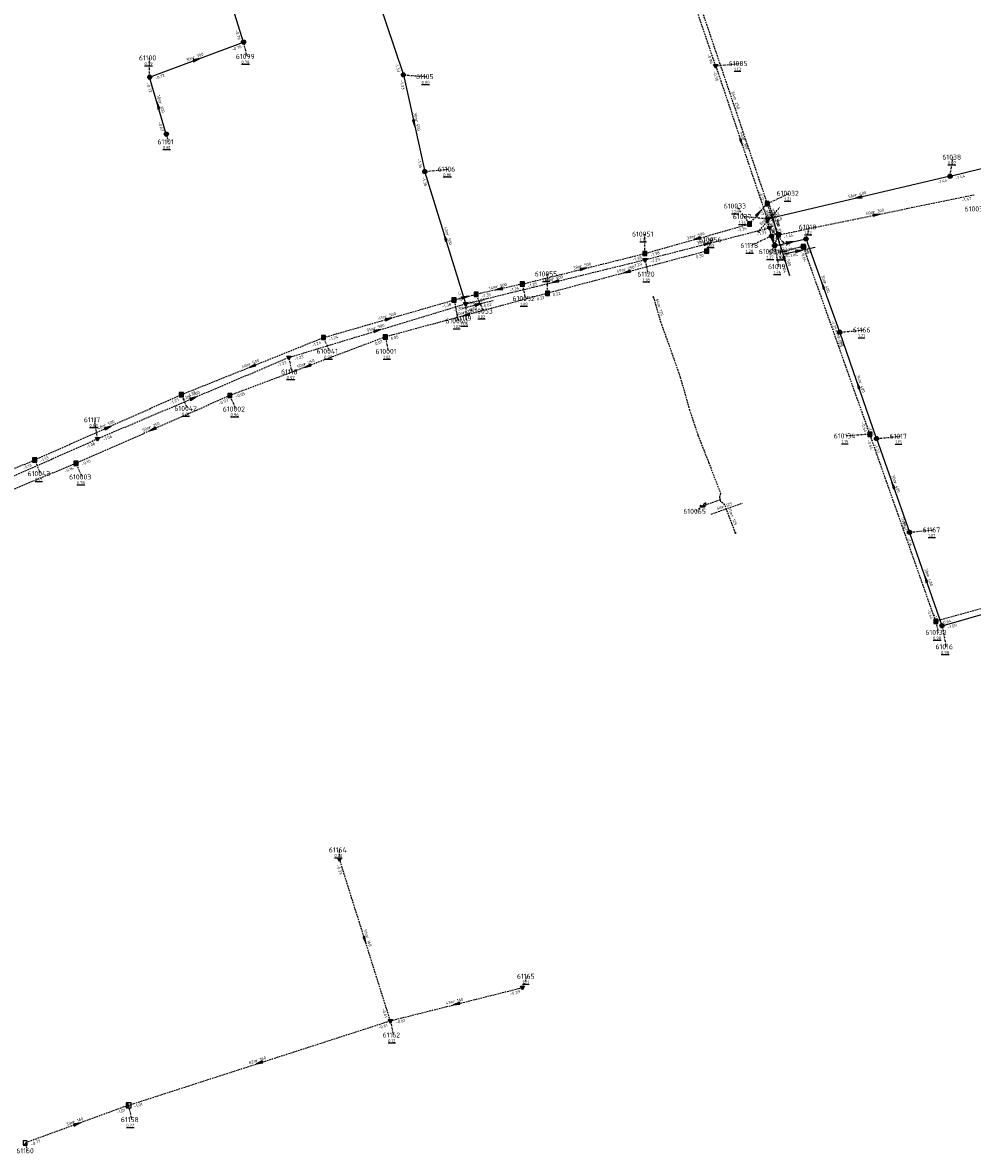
# Model space of a CAD drawing. Extents: x 188323 to 208361, y 565368 to 574910.
# Tile 18 of 256: x 198906 to 199190, y 566150 to 566488. Entities that reach past the tile are written whole.
import ezdxf

# ---------------------------------------------------------------- set-up
doc = ezdxf.new("R2010")
doc.units = 0
doc.linetypes.add('DASHDOT', pattern=[1, 0.5, -0.25, 0, -0.25])
doc.linetypes.add('DASHED', pattern=[0.75, 0.5, -0.25])
doc.layers.get('0').update_dxf_attribs({"linetype": 'CONTINUOUS'})
for name, color, linetype in [('RIO-AFM', 7, 'CONTINUOUS'), ('RIO-BOK', 7, 'CONTINUOUS'), ('RIO-DET', 7, 'CONTINUOUS'), ('RIO-KNP', 7, 'CONTINUOUS'), ('RIO-KNR', 7, 'CONTINUOUS'), ('RIO-LAG_0B', 7, 'CONTINUOUS'), ('RIO-LAG_1B', 7, 'DASHED'), ('RIO-LAG_2B', 7, 'DASHED'), ('RIO-LEN', 7, 'CONTINUOUS'), ('RIO-MVD', 1, 'CONTINUOUS'), ('RIO-VRB', 6, 'DASHDOT'), ('RIO-VRH', 7, 'CONTINUOUS')]:
    doc.layers.add(name, color=color, linetype=linetype)
doc.styles.add('RIO-TXT', font='isocp.shx')

# ---------------------------------------------------------------- blocks, each defined once
blk = doc.blocks.new('L_VHR')
blk.add_lwpolyline([(-0.5, 0), (0.5, 0), (-0.5, 0.15), (-0.5, -0.15), (0.5, 0)])
blk = doc.blocks.new('K_IPR')
blk.add_lwpolyline([(-0.5, -0.5), (0.5, -0.5), (0.5, 0.5), (-0.5, 0.5)], close=True)
blk.add_solid([(-0.5, 0.5), (0.5, 0.5), (-0.5, -0.5), (0.5, -0.5)])
at = {"style": 'RIO-TXT', "flags": 1}
blk.add_attdef('KNOOPNAAM', (2, 2), '', height=1, dxfattribs=at)
blk = doc.blocks.new('K_FIC')
blk.add_circle((0, 0), 0.0625)
at = {"style": 'RIO-TXT', "flags": 1}
blk.add_attdef('KNOOPNAAM', (2, 2), '', height=1, dxfattribs=at)
blk = doc.blocks.new('K_UTB')
blk.add_lwpolyline([(0.5, 0.15), (0.5, -0.3), (-0.5, -0.3), (-0.5, 0.15), (-0.45, 0.15), (-0.45, -0.25), (0, -0.25), (0.45, -0.25), (0.45, 0.15)], close=True)
blk.add_lwpolyline([(0.85, 0.6), (0.55, 0.65), (0.614828, 0.459583), (0.850842, 0.598937)])
blk.add_arc((0.85, -0.25), 0.85, 90, 180)
at = {"style": 'RIO-TXT', "flags": 1}
blk.add_attdef('KNOOPNAAM', (2, 2), '', height=1, dxfattribs=at)
blk = doc.blocks.new('K_IPG')
blk.add_circle((0, 0), 0.5)
for points in [[(0, 0), (-0.5, 0), (-0.433013, 0.25)], [(0, 0), (-0.433013, -0.25), (-0.5, 0)], [(0, 0), (-0.433013, 0.25), (-0.25, 0.433013)], [(0, 0), (-0.25, -0.433013), (-0.433013, -0.25)], [(0, 0), (-0.25, 0.433013), (0, 0.5)], [(0, 0), (0, -0.5), (-0.25, -0.433013)], [(0, 0), (0, 0.5), (0.25, 0.433013)], [(0, 0), (0.25, 0.433013), (0.433013, 0.25)], [(0, 0), (0.433013, 0.25), (0.5, 0)], [(0, 0), (0.5, 0), (0.433013, -0.25)], [(0, 0), (0.433013, -0.25), (0.25, -0.433013)], [(0, 0), (0.25, -0.433013), (0, -0.5)]]:
    blk.add_solid(points)
at = {"style": 'RIO-TXT', "flags": 1}
blk.add_attdef('KNOOPNAAM', (2, 2), '', height=1, dxfattribs=at)
blk = doc.blocks.new('K_IPD')
blk.add_lwpolyline([(-0.496027, 0.307994), (0.503973, 0.307994), (0.003973, -0.558031)], close=True)
blk.add_solid([(-0.496027, 0.307994), (0.503973, 0.307994), (0.003973, -0.558031)])
at = {"style": 'RIO-TXT', "flags": 1}
blk.add_attdef('KNOOPNAAM', (2, 2), '', height=1, dxfattribs=at)
blk = doc.blocks.new('K_RGM')
blk.add_lwpolyline([(-0.6, 0.6), (-0.6, -0.6), (0.6, -0.6), (0.6, 0.6)], close=True)
blk.add_solid([(-0.6, 0.6), (0, 0.6), (-0.6, -0.6), (0, -0.6)])
at = {"style": 'RIO-TXT', "flags": 1}
blk.add_attdef('KNOOPNAAM', (2, 2), '', height=1, dxfattribs=at)
blk = doc.blocks.new('K_PUN')
blk.add_lwpolyline([(0.5, 0.5), (-0.5, 0.5), (-0.5, -0.5), (0.5, -0.5)], close=True)
blk.add_solid([(-0.5, -0.5), (0.5, 0.5), (0.5, -0.5)])
at = {"style": 'RIO-TXT', "flags": 1}
blk.add_attdef('KNOOPNAAM', (2, 2), '', height=1, dxfattribs=at)
blk = doc.blocks.new('939_06______610033____610032_')
at = {"layer": 'RIO-LAG_1B'}
blk.add_line((0, 0), (6.45, 7.405), dxfattribs=at)
at = {"layer": 'RIO-VRH', "xscale": 2, "yscale": 2, "zscale": 2, "rotation": 48.9368}
blk.add_blockref('L_VHR', (3.225, 3.7025), dxfattribs=at)
at = {"layer": 'RIO-AFM', "style": 'RIO-TXT'}
blk.add_text('r 250', height=0.9, rotation=48.9368, dxfattribs=at).set_placement((2.1387, 3.2165))
at = {"layer": 'RIO-BOK', "style": 'RIO-TXT'}
for s, p in [('-0.12', (4.8126, 3.3934)), ('-0.09', (1.9751, 0.1359))]:
    blk.add_text(s, height=0.9, rotation=48.9368, dxfattribs=at).set_placement(p)
at = {"layer": 'RIO-LEN', "style": 'RIO-TXT'}
blk.add_text('8m', height=0.9, rotation=48.9368, dxfattribs=at).set_placement((1.0746, 1.9949))
blk = doc.blocks.new('940_06______610040____610053_')
at = {"layer": 'RIO-LAG_1B'}
blk.add_line((0, 0), (9.517, 2.422), dxfattribs=at)
at = {"layer": 'RIO-VRH', "xscale": 2, "yscale": 2, "zscale": 2, "rotation": 14.2797}
blk.add_blockref('L_VHR', (4.7585, 1.211), dxfattribs=at)
at = {"layer": 'RIO-AFM', "style": 'RIO-TXT'}
blk.add_text('r 400', height=0.9, rotation=14.2797, dxfattribs=at).set_placement((3.5884, 1.4293))
at = {"layer": 'RIO-BOK', "style": 'RIO-TXT'}
for s, p in [('-0.57', (1.7019, -1.0114)), ('-0.62', (5.8884, 0.0542))]:
    blk.add_text(s, height=0.9, rotation=14.2797, dxfattribs=at).set_placement(p)
at = {"layer": 'RIO-LEN', "style": 'RIO-TXT'}
blk.add_text('7m', height=0.9, rotation=14.2797, dxfattribs=at).set_placement((2.0184, 1.0297))
blk = doc.blocks.new('943_06______610065____610064_')
at = {"layer": 'RIO-LAG_1B'}
blk.add_line((0, 0), (9.271, 3.238), dxfattribs=at)
at = {"layer": 'RIO-AFM', "style": 'RIO-TXT'}
blk.add_text('r 125', height=0.9, rotation=19.2538, dxfattribs=at).set_placement((3.4509, 1.7351))
at = {"layer": 'RIO-LEN', "style": 'RIO-TXT'}
blk.add_text('6m', height=0.9, rotation=19.2538, dxfattribs=at).set_placement((1.9215, 1.2009))
blk = doc.blocks.new('973_06______61019_____61018_')
at = {"layer": 'RIO-LAG_0B'}
blk.add_line((0, 0), (9.605, 2.043), dxfattribs=at)
at = {"layer": 'RIO-VRH', "xscale": 2, "yscale": 2, "zscale": 2, "rotation": 12.0103}
blk.add_blockref('L_VHR', (4.8025, 1.0215), dxfattribs=at)
at = {"layer": 'RIO-AFM', "style": 'RIO-TXT'}
blk.add_text('r 400', height=0.9, rotation=12.0103, dxfattribs=at).set_placement((3.9058, 1.3422))
at = {"layer": 'RIO-BOK', "style": 'RIO-TXT'}
for s, p in [('-1.04', (1.6605, -1.078)), ('-1.28', (5.8849, -0.1792))]:
    blk.add_text(s, height=0.9, rotation=12.0103, dxfattribs=at).set_placement(p)
at = {"layer": 'RIO-LEN', "style": 'RIO-TXT'}
blk.add_text('10m', height=0.9, rotation=12.0103, dxfattribs=at).set_placement((1.7931, 0.8927))
blk = doc.blocks.new('974_06______61178_____61019_')
at = {"layer": 'RIO-LAG_0B'}
blk.add_line((0, 0), (2.916, -9.378), dxfattribs=at)
at = {"layer": 'RIO-VRH', "xscale": 2, "yscale": 2, "zscale": 2, "rotation": 287.2488}
blk.add_blockref('L_VHR', (1.458, -4.689), dxfattribs=at)
at = {"layer": 'RIO-AFM', "style": 'RIO-TXT'}
blk.add_text('r 500', height=0.9, rotation=287.2488, dxfattribs=at).set_placement((1.615, -3.5087))
at = {"layer": 'RIO-BOK', "style": 'RIO-TXT'}
for s, p in [('-1.03', (-0.9211, -1.7524)), ('-1.04', (0.362, -5.8775))]:
    blk.add_text(s, height=0.9, rotation=287.2488, dxfattribs=at).set_placement(p)
at = {"layer": 'RIO-LEN', "style": 'RIO-TXT'}
blk.add_text('3m', height=0.9, rotation=287.2488, dxfattribs=at).set_placement((1.1338, -1.9618))
blk = doc.blocks.new('976_06______61211_____61037_')
at = {"layer": 'RIO-LAG_2B'}
blk.add_line((0, 0), (-2.445, 9.512), dxfattribs=at)
at = {"layer": 'RIO-AFM', "style": 'RIO-TXT'}
blk.add_text('r 300', height=0.9, rotation=284.3994, dxfattribs=at).set_placement((-1.0063, 5.9268))
at = {"layer": 'RIO-BOK', "style": 'RIO-TXT'}
for p in [(-3.4521, 7.8075), (-2.3754, 3.6228)]:
    blk.add_text('-1.33', height=0.9, rotation=284.3994, dxfattribs=at).set_placement(p)
at = {"layer": 'RIO-LEN', "style": 'RIO-TXT'}
blk.add_text('3m', height=0.9, rotation=284.3994, dxfattribs=at).set_placement((-1.41, 7.4957))
blk = doc.blocks.new('984_06______61178_____61211_')
at = {"layer": 'RIO-LAG_0B'}
blk.add_line((0, 0), (-2.413, 9.52), dxfattribs=at)
at = {"layer": 'RIO-AFM', "style": 'RIO-TXT'}
blk.add_text('r 300', height=0.9, rotation=284.2089, dxfattribs=at).set_placement((-0.9863, 5.9301))
at = {"layer": 'RIO-BOK', "style": 'RIO-TXT'}
for p in [(-3.4257, 7.8189), (-2.363, 3.6306)]:
    blk.add_text('-1.33', height=0.9, rotation=284.2089, dxfattribs=at).set_placement(p)
at = {"layer": 'RIO-LEN', "style": 'RIO-TXT'}
blk.add_text('3m', height=0.9, rotation=284.2089, dxfattribs=at).set_placement((-1.3847, 7.5003))

msp = doc.modelspace()

# ---------------------------------------------------------------- linework, layer by layer
at = {"layer": 'RIO-LAG_0B'}
for p, q in [((199003.104, 566521.088), (199019.392, 566472.512)), ((198971.6, 566482.304), (198963.808, 566507.2)), ((198943.504, 566471.808), (198971.6, 566482.304)), ((199019.392, 566472.512), (199025.792, 566443.584)), ((198948.496, 566454.784), (198943.504, 566471.808)), ((199182.896, 566442.176), (199233.504, 566454.592)), ((199038.032, 566404.032), (199025.792, 566443.584)), ((199182.896, 566442.176), (199128.192, 566429.376)), ((199129.504, 566424.32), (199128.88, 566426.752)), ((199129.504, 566424.32), (199130.4, 566421.376)), ((199130.4, 566421.376), (199139.808, 566423.424)), ((199149.904, 566395.52), (199139.808, 566423.424)), ((199160.896, 566363.712), (199149.904, 566395.52)), ((199160.896, 566363.712), (199170.8, 566335.68)), ((199180.496, 566307.712), (199170.8, 566335.68)), ((199180.496, 566307.712), (199208.896, 566315.904))]:
    msp.add_line(p, q, dxfattribs=at)
at = {"layer": 'RIO-LAG_1B'}
for p, q in [((199107.616, 566494.784), (199128.192, 566433.984)), ((199131.568, 566424.64), (199190.208, 566436.672)), ((199122.928, 566427.904), (199128.192, 566433.984)), ((199131.568, 566424.64), (199128.192, 566433.984)), ((199091.6, 566419.072), (199122.928, 566427.904)), ((199158.912, 566364.992), (199139.024, 566421.184)), ((199054.976, 566409.92), (199091.6, 566419.072)), ((199110.096, 566419.776), (199062.496, 566407.168)), ((199054.976, 566409.92), (199041.152, 566406.848)), ((198995.504, 566393.92), (199034.56, 566405.184)), ((199062.496, 566407.168), (199014, 566394.112)), ((199034.56, 566405.184), (199041.152, 566406.848)), ((199014, 566394.112), (198967.504, 566376.576)), ((198952.992, 566376.832), (198995.504, 566393.92)), ((198909.104, 566357.312), (198952.992, 566376.832)), ((198967.504, 566376.576), (198921.504, 566356.288)), ((199178.624, 566309.056), (199158.912, 566364.992)), ((198874.208, 566342.592), (198909.104, 566357.312)), ((198921.504, 566356.288), (198876, 566337.408)), ((199108.928, 566343.616), (199114.128, 566345.408)), ((199237.68, 566325.44), (199178.624, 566309.056))]:
    msp.add_line(p, q, dxfattribs=at)
for points in [[(199094.144, 566406.08), (199096.304, 566398.656), (199099.616, 566389.44), (199102.208, 566382.016), (199104.944, 566372.352), (199107.488, 566364.736), (199110.688, 566356.608), (199114.208, 566347.392), (199113.904, 566346.112), (199114.128, 566345.408)], [(199118.72, 566335.424), (199115.504, 566343.936), (199114.384, 566344.768), (199114.128, 566345.408)]]:
    msp.add_lwpolyline(points, dxfattribs=at)
at = {"layer": 'RIO-LAG_2B'}
for p, q in [((199112.8, 566475.2), (199094.704, 566528.512)), ((199112.8, 566475.2), (199128.192, 566429.376)), ((199128.88, 566426.752), (199128.192, 566429.376)), ((199091.68, 566417.216), (199128.88, 566426.752)), ((199038.032, 566404.032), (199091.68, 566417.216)), ((198985.12, 566387.968), (199038.032, 566404.032)), ((198927.92, 566363.648), (198985.12, 566387.968)), ((198877.536, 566341.248), (198927.92, 566363.648)), ((199015.504, 566189.568), (199000.304, 566237.888)), ((199015.504, 566189.568), (199055.008, 566199.488)), ((198937.2, 566164.288), (199015.504, 566189.568)), ((198937.2, 566164.288), (198906.304, 566153.024))]:
    msp.add_line(p, q, dxfattribs=at)
at = {"layer": 'RIO-VRB'}
for p, q in [((198971.6, 566482.3), (198972.4806, 566478.002)), ((198943.5, 566471.8), (198943.4992, 566477.575)), ((199112.8, 566475.2), (199119.875, 566475.9)), ((199019.4, 566472.5), (199026.3675, 566471.9713)), ((198948.5, 566454.8), (198949.0335, 566452.4716)), ((199182.9, 566442.2), (199183.7806, 566447.898)), ((199025.8, 566443.6), (199032.875, 566444.3)), ((199128.2, 566433.97), (199134.8482, 566437.09)), ((199122.93, 566427.92), (199119.024, 566433.2728)), ((199128.2, 566429.4), (199121.125, 566430.0978)), ((199091.6, 566419.1), (199091.5992, 566424.875)), ((199128.88, 566426.75), (199133.4272, 566422.0298)), ((199131.57, 566424.66), (199129.4947, 566419.6505)), ((199139.8, 566423.4), (199140.8514, 566426.9897)), ((199110.1, 566419.8), (199111.6372, 566423.1632)), ((199129.5, 566424.3), (199123.3742, 566421.4602)), ((199130.4, 566421.4), (199131.6276, 566415.1323)), ((199139.03, 566421.21), (199132.3825, 566419.4879)), ((199091.68, 566417.19), (199092.5606, 566412.892)), ((199062.5, 566407.2), (199062.4992, 566412.975)), ((199054.98, 566409.91), (199055.8606, 566405.612)), ((199034.56, 566405.17), (199035.7876, 566398.9023)), ((199041.16, 566406.85), (199043.2371, 566401.8411)), ((199038.03, 566404.05), (199038.0324, 566399.675)), ((199014, 566394.1), (199014.8806, 566389.802)), ((199149.9, 566395.5), (199156.975, 566396.2)), ((198995.5, 566393.9), (198997.2352, 566389.8308)), ((198985.12, 566387.97), (198986.0006, 566383.672)), ((198953, 566376.8), (198954.7352, 566372.7308)), ((198967.5, 566376.6), (198969.2352, 566372.5308)), ((198927.92, 566363.65), (198927.0379, 566369.3477)), ((199158.91, 566365.02), (199151.9429, 566364.4891)), ((199160.9, 566363.7), (199167.975, 566364.4)), ((198909.1, 566357.3), (198910.8352, 566353.2308)), ((198921.5, 566356.3), (198923.2352, 566352.2308)), ((199108.92, 566343.61), (199106.9444, 566341.9536)), ((199170.8, 566335.7), (199177.875, 566336.4)), ((199178.63, 566309.05), (199179.3371, 566305.7368)), ((199180.5, 566307.7), (199181.7276, 566301.4323)), ((199000.3, 566237.9), (199000.2997, 566240.675)), ((199055, 566199.5), (199056.5372, 566202.8632)), ((199015.5, 566189.6), (199016.3806, 566185.302)), ((198937.2, 566164.3), (198938.0806, 566160.002)), ((198906.3, 566153), (198906.8335, 566150.6716))]:
    msp.add_line(p, q, dxfattribs=at)

# ---------------------------------------------------------------- block references
at = {"layer": 'RIO-DET'}
for name, p in [('939_06______610033____610032_', (199125.424, 566425.408)), ('976_06______61211_____61037_', (199131.376, 566424.256)), ('984_06______61178_____61211_', (199132, 566421.824)), ('974_06______61178_____61019_', (199132, 566421.824)), ('973_06______61019_____61018_', (199132.896, 566418.88)), ('940_06______610040____610053_', (199037.056, 566402.688)), ('943_06______610065____610064_', (199111.424, 566341.12))]:
    msp.add_blockref(name, p, dxfattribs=at)
at = {"layer": 'RIO-KNP', "xscale": 1.25, "yscale": 1.25, "zscale": 1.25}
for name, p in [('K_IPG', (198971.6, 566482.304)), ('K_IPD', (199112.8, 566475.2)), ('K_IPG', (198943.504, 566471.808)), ('K_IPG', (199019.392, 566472.512)), ('K_IPG', (198948.496, 566454.784)), ('K_IPG', (199025.792, 566443.584)), ('K_IPG', (199182.896, 566442.176)), ('K_IPR', (199128.192, 566433.984)), ('K_IPR', (199122.928, 566427.904)), ('K_IPD', (199128.192, 566429.376)), ('K_IPD', (199128.88, 566426.752)), ('K_IPG', (199129.504, 566424.32)), ('K_IPR', (199131.568, 566424.64)), ('K_IPG', (199130.4, 566421.376)), ('K_IPR', (199139.024, 566421.184)), ('K_IPG', (199139.808, 566423.424)), ('K_IPR', (199091.6, 566419.072)), ('K_IPR', (199110.096, 566419.776)), ('K_IPD', (199091.68, 566417.216)), ('K_IPR', (199054.976, 566409.92)), ('K_IPR', (199062.496, 566407.168)), ('K_IPR', (199034.56, 566405.184)), ('K_IPD', (199038.032, 566404.032)), ('K_IPR', (199041.152, 566406.848)), ('K_FIC', (199094.144, 566406.08)), ('K_IPR', (198995.504, 566393.92)), ('K_IPR', (199014, 566394.112)), ('K_IPG', (199149.904, 566395.52)), ('K_IPD', (198985.12, 566387.968)), ('K_IPR', (198952.992, 566376.832)), ('K_IPR', (198967.504, 566376.576)), ('K_IPD', (198927.92, 566363.648)), ('K_IPR', (199158.912, 566364.992)), ('K_IPG', (199160.896, 566363.712)), ('K_IPR', (198909.104, 566357.312)), ('K_IPR', (198921.504, 566356.288)), ('K_UTB', (199108.928, 566343.616)), ('K_FIC', (199114.128, 566345.408)), ('K_FIC', (199118.72, 566335.424)), ('K_IPG', (199170.8, 566335.68)), ('K_IPR', (199178.624, 566309.056)), ('K_IPG', (199180.496, 566307.712)), ('K_IPD', (199000.304, 566237.888)), ('K_IPD', (199055.008, 566199.488)), ('K_IPD', (199015.504, 566189.568)), ('K_RGM', (198937.2, 566164.288)), ('K_PUN', (198906.304, 566153.024))]:
    msp.add_blockref(name, p, dxfattribs=at)
at = {"layer": 'RIO-VRH'}
for p, xscale, yscale, zscale, rotation in [((198957.55, 566477.05), 2, 2, 2, 20.4869), ((198946, 566463.3), 2, 2, 2, 106.397), ((199022.6, 566458.05), 2, 2, 2, 282.4946), ((199120.5, 566452.3), 2, 2, 2, 288.5921), ((199155.55, 566435.8), 2, 2, 2, 193.1691), ((199125.565, 566430.945), 2, 2, 2, 48.9368), ((199129.885, 566429.315), 2, 2, 2, 289.9061), ((199160.885, 566430.68), 2, 2, 2, 11.6035), ((199031.915, 566423.825), 2, 2, 2, 107.1905), ((199107.265, 566423.51), 2, 2, 2, 195.7213), ((199110.28, 566421.97), 2, 2, 2, 14.4111), ((199129.95, 566422.85), 1.785, 1.785, 1.785, 287.2488), ((199135.1, 566422.4), 2, 2, 2, 12.0103), ((199073.29, 566414.505), 2, 2, 2, 14.0864), ((199064.855, 566410.62), 2, 2, 2, 193.7606), ((199086.3, 566413.5), 2, 2, 2, 194.825), ((199048.07, 566408.38), 2, 2, 2, 192.4836), ((199144.85, 566409.45), 2, 2, 2, 109.9077), ((199037.86, 566406.01), 2, 2, 2, 14.2797), ((199038.25, 566400.65), 2, 2, 2, 195.1136), ((199015.03, 566399.535), 2, 2, 2, 16.0928), ((199011.575, 566396.01), 2, 2, 2, 16.903), ((198974.25, 566385.35), 2, 2, 2, 201.9153), ((198990.75, 566385.35), 2, 2, 2, 200.6214), ((199155.4, 566379.6), 2, 2, 2, 109.0883), ((198956.52, 566375.81), 2, 2, 2, 23.0317), ((198931.05, 566367.05), 2, 2, 2, 23.948), ((198944.5, 566366.45), 2, 2, 2, 203.8097), ((199165.85, 566349.7), 2, 2, 2, 469.4792), ((199175.65, 566321.7), 2, 2, 2, 109.1147), ((199007.9, 566213.75), 2, 2, 2, 287.4761), ((199035.25, 566194.55), 2, 2, 2, 194.069), ((198976.35, 566176.95), 2, 2, 2, 197.9047), ((198921.75, 566158.65), 2, 2, 2, 380.0852)]:
    msp.add_blockref('L_VHR', p, dxfattribs=dict(at, xscale=xscale, yscale=yscale, zscale=zscale, rotation=rotation))

# ---------------------------------------------------------------- texts
at = {"layer": 'RIO-AFM', "style": 'RIO-TXT'}
for s, rotation, p in [('r 300', 20.4869, (198956.616, 566477.2348)), ('r 250', 288.7046, (199118.1426, 566465.3092)), ('r 300', 286.397, (198946.256, 566464.2199)), ('r 500', 282.4946, (199022.9216, 566458.9512)), ('r 300', 288.5921, (199120.7296, 566453.2324)), ('r 400', 373.1691, (199154.6429, 566436.119)), ('r 300', 11.6035, (199159.9908, 566431.0068)), ('r 250', 289.9061, (199130.0818, 566430.248)), ('r 500', 287.1905, (199032.1652, 566424.7509)), ('r 500', 15.7214, (199106.3495, 566423.7717)), ('r 900', 14.4111, (199109.3707, 566422.2526)), ('r 500', 14.0864, (199072.3825, 566414.7928)), ('r 250', 374.825, (199085.3847, 566413.7906)), ('r 900', 13.7606, (199063.949, 566410.9129)), ('r 500', 372.4836, (199047.1696, 566408.6968)), ('r 400', 289.9077, (199145.0526, 566410.3855)), ('r 500', 16.0928, (199014.113, 566399.7908)), ('r 250', 375.1136, (199037.3334, 566400.9363)), ('r 125', 286.238, (199095.4755, 566403.3082)), ('r 900', 16.903, (199010.6544, 566396.2528)), ('r 315', 289.4909, (199149.1884, 566394.0518)), ('r 500', 21.9153, (198973.3119, 566385.5115)), ('r 250', 380.6215, (198989.8102, 566385.5468)), ('r 400', 289.0883, (199155.6171, 566380.5329)), ('r 900', 23.0317, (198955.5788, 566375.9531)), ('r 500', 23.948, (198930.1068, 566367.1782)), ('r 250', 383.8097, (198943.5506, 566366.5944)), ('r 400', 289.4792, (199166.0596, 566350.6338)), ('r 125', 290.7405, (199117.2979, 566340.6057)), ('r 315', 289.4161, (199168.9895, 566337.9716)), ('r 400', 289.1147, (199175.8655, 566322.6325)), ('r 160', 287.4761, (199008.1485, 566214.6778)), ('r 160', 14.0689, (199034.3425, 566194.838)), ('r 160', 17.9047, (198975.4251, 566177.1766)), ('r 160', 380.0852, (198920.8137, 566158.8506))]:
    msp.add_text(s, height=0.9, rotation=rotation, dxfattribs=at).set_placement(p)
at = {"layer": 'RIO-BOK', "style": 'RIO-TXT'}
for s, rotation, p in [('-0.76', 287.4006, (198969.0519, 566485.7977)), ('-0.76', 20.4869, (198968.2486, 566479.5531)), ('-0.96', 288.764, (199110.1874, 566478.6425)), ('-1.33', 288.5482, (199016.7973, 566475.9515)), ('-0.72', 20.4869, (198945.3013, 566470.9785)), ('-0.96', 288.5921, (199111.9203, 566473.4265)), ('-0.72', 286.397, (198942.553, 566470.0615)), ('-1.33', 282.4946, (199018.3368, 566470.83)), ('-0.67', 286.397, (198946.0085, 566458.3402)), ('-1.36', 282.4946, (199023.5625, 566447.3033)), ('-1.36', 287.1905, (199024.8771, 566441.8485)), ('-1.44', 373.1691, (199179.2193, 566439.9348)), ('-1.44', 13.7681, (199184.5928, 566441.1734)), ('-0.12', 288.7046, (199125.5958, 566437.4165)), ('-1.47', 11.6035, (199186.4647, 566434.5037)), ('-1.17', 288.5921, (199125.5928, 566432.849)), ('-0.12', 289.9061, (199127.3612, 566432.1768)), ('-0.13', 289.9061, (199128.8617, 566428.0395)), ('-1.48', 373.1691, (199129.8826, 566428.3568)), ('-1.36', 15.7214, (199119.3618, 566425.4611)), ('-1.33', 14.4111, (199125.2565, 566424.3733)), ('-1.44', 11.6035, (199133.2228, 566423.5702)), ('-1.28', 289.9077, (199138.9612, 566421.6067)), ('-1.38', 14.0864, (199087.9633, 566416.7439)), ('-1.38', 15.7214, (199093.3268, 566418.1317)), ('-1.29', 14.4111, (199093.3842, 566416.1825)), ('0.30', 374.825, (199107.0096, 566417.5637)), ('-0.64', 289.4909, (199138.1782, 566419.4229)), ('-1.29', 13.7606, (199088.0299, 566414.8546)), ('-1.30', 287.1905, (199035.5038, 566407.5605)), ('-1.26', 372.4836, (199051.2782, 566407.663)), ('-1.25', 14.0864, (199056.6784, 566408.8928)), ('0.22', 374.825, (199064.2121, 566406.2059)), ('-1.38', 16.0928, (199031.0082, 566402.6881)), ('-1.30', 13.7606, (199039.7226, 566403.0232)), ('-1.35', 372.4836, (199042.83, 566405.7868)), ('0.22', 375.1136, (199059.4211, 566404.9489)), ('-1.30', 16.903, (199034.5136, 566401.5181)), ('-1.25', 289.9077, (199147.2032, 566398.8843)), ('-1.24', 16.0928, (198997.233, 566392.9429)), ('0.05', 375.1136, (199015.717, 566393.1145)), ('-1.24', 21.9153, (198992.2186, 566391.0706)), ('0.07', 380.6215, (199011.1516, 566391.5634)), ('-1.25', 289.0883, (199149.0356, 566393.7189)), ('-1.23', 16.903, (198986.8664, 566387.0375)), ('-1.23', 23.0317, (198981.894, 566385.0771)), ('-1.27', 21.9153, (198954.8212, 566376.0237)), ('-0.05', 380.6215, (198969.3037, 566375.7839)), ('-1.27', 23.948, (198949.8211, 566373.8561)), ('-0.03', 383.8097, (198964.3029, 566373.6909)), ('-0.64', 289.4909, (199156.256, 566368.4295)), ('-1.22', 289.0883, (199158.2543, 566367.1233)), ('-1.06', 23.0317, (198929.756, 566362.9093)), ('-1.06', 23.997, (198924.7432, 566360.7031)), ('-0.64', 289.4161, (199158.0559, 566363.234)), ('-1.22', 289.4792, (199160.0478, 566361.9131)), ('-1.13', 23.948, (198910.9476, 566356.5888)), ('-0.16', 383.8097, (198923.3463, 566355.5855)), ('-1.13', 22.8387, (198905.8643, 566354.418)), ('-0.16', 382.555, (198918.2401, 566353.4609)), ('-1.16', 289.4792, (199168.1286, 566339.1042)), ('-1.16', 289.1147, (199169.9365, 566333.9185)), ('-0.64', 289.4161, (199175.9802, 566312.4631)), ('-1.09', 289.1147, (199177.8503, 566311.1211)), ('-0.64', 375.493, (199180.3535, 566308.0759)), ('-1.09', 16.1035, (199182.2332, 566306.7432)), ('-0.33', 287.4761, (198999.3859, 566236.1439)), ('-0.39', 14.0689, (199051.3624, 566197.145)), ('-0.61', 287.4761, (199012.9621, 566193.0991)), ('-0.61', 17.9047, (199012.0279, 566187.0068)), ('-0.61', 14.0689, (199017.1981, 566188.5823)), ('-1.01', 17.9047, (198938.9624, 566163.3982)), ('-1.01', 380.0852, (198933.8242, 566161.5943)), ('-0.77', 380.0852, (198908.096, 566152.1671))]:
    msp.add_text(s, height=0.9, rotation=rotation, dxfattribs=at).set_placement(p)
at = {"layer": 'RIO-KNR', "style": 'RIO-TXT'}
for s, p in [('61099', (198969.2931, 566477.252)), ('61100', (198940.3117, 566476.825)), ('61085', (199116.6875, 566475.15)), ('61105', (199023.18, 566471.2213)), ('61101', (198945.846, 566451.7216)), ('61038', (199180.5931, 566447.148)), ('61106', (199029.6875, 566443.55)), ('610032', (199131.0232, 566436.34)), ('610033', (199115.199, 566432.5228)), ('610035', (199187.2556, 566431.652)), ('61037', (199117.9375, 566429.3478)), ('610051', (199087.7742, 566424.125)), ('61018', (199137.6639, 566426.2397)), ('610056', (199107.8122, 566422.4132)), ('61178', (199120.1867, 566420.7102)), ('61211', (199130.2397, 566421.2798)), ('610034', (199125.6697, 566418.9005)), ('610135', (199128.5575, 566418.7379)), ('61019', (199128.4401, 566414.3823)), ('610055', (199058.6742, 566412.225)), ('61120', (199089.3731, 566412.142)), ('610052', (199052.0356, 566404.862)), ('610053', (199039.4121, 566401.0911)), ('610040', (199031.9626, 566398.1523)), ('61119', (199034.8449, 566398.925)), ('61166', (199153.7875, 566395.45)), ('610041', (198993.4102, 566389.0808)), ('610001', (199011.0556, 566389.052)), ('61118', (198982.8131, 566382.922)), ('610042', (198950.9102, 566371.9808)), ('610002', (198965.4102, 566371.7808)), ('61117', (198923.8504, 566368.5977)), ('610134', (199148.1179, 566363.7391)), ('61017', (199164.7875, 566363.65)), ('610043', (198907.0102, 566352.4808)), ('610003', (198919.4102, 566351.4808)), ('610065', (199103.1194, 566341.2036)), ('61167', (199174.6875, 566335.65)), ('610133', (199175.5121, 566304.9868)), ('61016', (199178.5401, 566300.6823)), ('61164', (198997.1122, 566239.925)), ('61165', (199053.3497, 566202.1132)), ('61162', (199013.1931, 566184.552)), ('61158', (198934.8931, 566159.252)), ('61160', (198903.646, 566149.9216))]:
    msp.add_text(s, height=1.5, dxfattribs=at).set_placement(p)
at = {"layer": 'RIO-LEN', "style": 'RIO-TXT'}
for s, rotation, p in [('30m', 20.4869, (198954.5926, 566476.4787)), ('18m', 286.397, (198945.6452, 566466.2917)), ('64m', 288.7046, (199117.4489, 566467.3547)), ('30m', 282.4946, (199022.4533, 566461.0598)), ('48m', 288.5921, (199120.0399, 566455.2793)), ('56m', 373.1691, (199152.54, 566435.6255)), ('10m', 289.9061, (199129.3453, 566432.2786)), ('60m', 11.6035, (199157.875, 566430.5723)), ('41m', 287.1905, (199031.5258, 566426.8141)), ('33m', 15.7214, (199104.2703, 566423.1864)), ('38m', 14.4111, (199107.2787, 566421.715)), ('38m', 14.0864, (199070.2874, 566414.267)), ('49m', 374.825, (199083.297, 566413.2365)), ('55m', 13.7606, (199061.8511, 566410.399)), ('30m', 289.9077, (199144.316, 566412.416)), ('14m', 372.4836, (199045.061, 566408.2285)), ('64m', 286.238, (199094.8704, 566405.3818)), ('50m', 375.1136, (199035.2485, 566400.3717)), ('41m', 16.0928, (199012.0377, 566399.192)), ('55m', 16.903, (199008.5878, 566395.6247)), ('60m', 289.4909, (199148.4667, 566396.0876)), ('46m', 21.9153, (198971.308, 566384.7052)), ('50m', 380.6215, (198987.7891, 566384.7847)), ('34m', 289.0883, (199154.9097, 566382.5737)), ('62m', 23.0317, (198953.591, 566375.108)), ('48m', 23.948, (198928.1328, 566366.3013)), ('50m', 383.8097, (198941.575, 566365.7211)), ('30m', 289.4792, (199165.3383, 566352.6698)), ('11m', 290.7405, (199116.532, 566342.6253)), ('59m', 289.4161, (199168.2704, 566340.0084)), ('30m', 289.1147, (199175.1572, 566324.673)), ('51m', 287.4761, (199007.4988, 566216.7377)), ('41m', 14.0689, (199032.2473, 566194.3129)), ('82m', 17.9047, (198973.3698, 566176.5125)), ('33m', 380.0852, (198918.7856, 566158.1074))]:
    msp.add_text(s, height=0.9, rotation=rotation, dxfattribs=at).set_placement(p)
at = {"layer": 'RIO-MVD', "style": 'RIO-TXT'}
for s, p in [('%%U0.79', (198941.9692, 566475.425)), ('%%U0.78', (198970.9506, 566475.852)), ('%%U1.13', (199118.345, 566473.75)), ('%%U0.80', (199024.8375, 566469.8213)), ('%%U0.81', (198947.5035, 566450.3216)), ('%%U0.97', (199182.2506, 566445.748)), ('%%U0.80', (199031.345, 566442.15)), ('%%U1.21', (199133.3182, 566434.94)), ('%%U1.28', (199117.494, 566431.1228)), ('%%U1.34', (199119.595, 566427.9478)), ('%%U1.32', (199139.3214, 566424.8397)), ('%%U1.16', (199090.0692, 566422.725)), ('%%U1.33', (199110.1072, 566421.0132)), ('%%U1.28', (199121.8442, 566419.3102)), ('%%U1.27', (199127.9647, 566417.5005)), ('%%U1.32', (199130.8525, 566417.3379)), ('%%U1.33', (199131.8972, 566419.8798)), ('%%U1.08', (199060.9692, 566410.825)), ('%%U1.18', (199091.0306, 566410.742)), ('%%U1.36', (199130.0976, 566412.9823)), ('%%U1.09', (199054.3306, 566403.462)), ('%%U1.02', (199034.2576, 566396.7523)), ('%%U1.06', (199036.5024, 566397.525)), ('%%U1.02', (199041.7071, 566399.6911)), ('%%U1.21', (199155.445, 566394.05)), ('%%U0.98', (198995.7052, 566387.6808)), ('%%U1.02', (199013.3506, 566387.652)), ('%%U0.97', (198984.4706, 566381.522)), ('%%U0.81', (198953.2052, 566370.5808)), ('%%U0.96', (198967.7052, 566370.3808)), ('%%U0.88', (198925.5079, 566367.1977)), ('%%U1.15', (199150.4129, 566362.3391)), ('%%U1.15', (199166.445, 566362.25)), ('%%U0.71', (198909.3052, 566351.0808)), ('%%U0.78', (198921.7052, 566350.0808)), ('%%U1.07', (199176.345, 566334.25)), ('%%U0.98', (199177.8071, 566303.5868)), ('%%U0.98', (199180.1976, 566299.2823)), ('%%U0.30', (198998.7697, 566238.525)), ('%%U1.21', (199055.0072, 566200.7132)), ('%%U0.12', (199014.8506, 566183.152)), ('%%U0.22', (198936.5506, 566157.852))]:
    msp.add_text(s, height=0.9, dxfattribs=at).set_placement(p)

doc.saveas('drawing.dxf')
